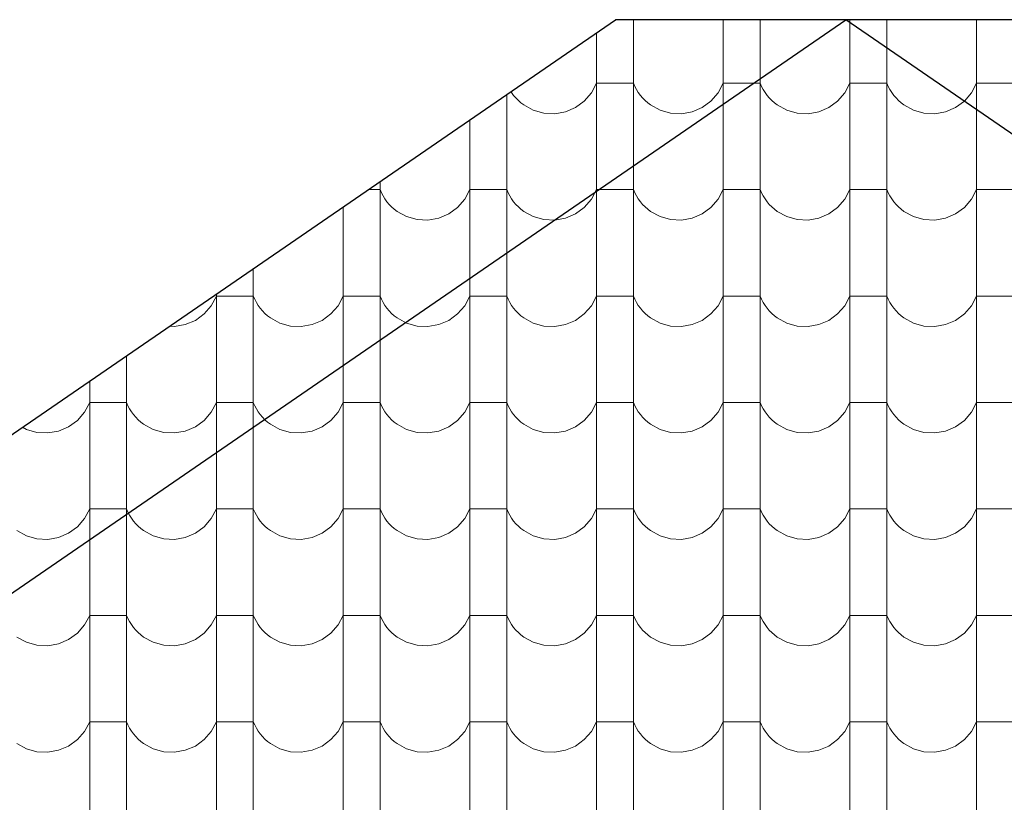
# Model space of a CAD drawing. Header units: millimetres. Extents: x -61343 to 9939, y -6894 to 7453.
# Tile 202 of 255: x 1245 to 1501, y -3385 to -3181. Entities that reach past the tile are written whole.
import ezdxf

# ---------------------------------------------------------------- set-up
doc = ezdxf.new("R2010")
doc.units = ezdxf.units.MM
doc.header["$MEASUREMENT"] = 0
doc.layers.add('810-G Ogólne', color=7, linetype='Continuous')
doc.layers.add('990-D Import IFC', color=7, linetype='Continuous')

# ---------------------------------------------------------------- blocks, each defined once
blk = doc.blocks.new('*X1822', base_point=(515069.4, 47309.9))
at = {"layer": '990-D Import IFC', "color": 251, "linetype": 'Continuous', "lineweight": 13, "true_color": 0x6a6a6a}
for p, q in [((524027.5, -15788.8), (524027.5, -15846.1)), ((524261.4, -15788.8), (524261.4, -15846.1)), ((524357.5, -15788.8), (524357.5, -15846.1)), ((524591.4, -15788.8), (524591.4, -15846.1)), ((524687.5, -15788.8), (524687.5, -15846.1)), ((524921.4, -15788.8), (524921.4, -15846.1)), ((523931.4, -15822.5), (523931.4, -15846.1)), ((523931.4, -15846.1), (523931.4, -16123.1)), ((524027.5, -15846.1), (524027.5, -16123.1)), ((524261.4, -15846.1), (524261.4, -16123.1)), ((524357.5, -15846.1), (524357.5, -16123.1)), ((524591.4, -15846.1), (524591.4, -16123.1)), ((524687.5, -15846.1), (524687.5, -16123.1)), ((524921.4, -15846.1), (524921.4, -16123.1)), ((523708.5, -15975.7), (523710.2, -15978.3)), ((523918.1, -15979.2), (523931.4, -15954.2)), ((523979.4, -15954.2), (523931.4, -15954.2)), ((524027.5, -15954.2), (523979.4, -15954.2)), ((524027.5, -15954.2), (524031.1, -15962.5)), ((524031.1, -15962.5), (524035.4, -15970.6)), ((524035.4, -15970.6), (524040.2, -15978.3)), ((524248.1, -15979.2), (524261.4, -15954.2)), ((524309.4, -15954.2), (524261.4, -15954.2)), ((524357.5, -15954.2), (524309.4, -15954.2)), ((524357.5, -15954.2), (524361.1, -15962.5)), ((524361.1, -15962.5), (524365.4, -15970.6)), ((524365.4, -15970.6), (524370.2, -15978.3)), ((524578.1, -15979.2), (524591.4, -15954.2)), ((524639.4, -15954.2), (524591.4, -15954.2)), ((524687.5, -15954.2), (524639.4, -15954.2)), ((524687.5, -15954.2), (524691.1, -15962.5)), ((524691.1, -15962.5), (524695.4, -15970.6)), ((524695.4, -15970.6), (524700.2, -15978.3)), ((524908.1, -15979.2), (524921.4, -15954.2)), ((524969.4, -15954.2), (524921.4, -15954.2)), ((525017.5, -15954.2), (524969.4, -15954.2)), ((523697.5, -15983.2), (523697.5, -16123.1)), ((523710.2, -15978.3), (523715.5, -15985.7)), ((523715.5, -15985.7), (523721.4, -15992.6)), ((523721.4, -15992.6), (523727.8, -15999.1)), ((523727.8, -15999.1), (523734.6, -16005.2)), ((523876.5, -16017.4), (523899.4, -16000.7)), ((523899.4, -16000.7), (523918.1, -15979.2)), ((524040.2, -15978.3), (524045.5, -15985.7)), ((524045.5, -15985.7), (524051.4, -15992.6)), ((524051.4, -15992.6), (524057.8, -15999.1)), ((524057.8, -15999.1), (524064.6, -16005.2)), ((524206.5, -16017.4), (524229.4, -16000.7)), ((524229.4, -16000.7), (524248.1, -15979.2)), ((524370.2, -15978.3), (524375.5, -15985.7)), ((524375.5, -15985.7), (524381.4, -15992.6)), ((524381.4, -15992.6), (524387.8, -15999.1)), ((524387.8, -15999.1), (524394.6, -16005.2)), ((524536.5, -16017.4), (524559.4, -16000.7)), ((524559.4, -16000.7), (524578.1, -15979.2)), ((524700.2, -15978.3), (524705.5, -15985.7)), ((524705.5, -15985.7), (524711.4, -15992.6)), ((524711.4, -15992.6), (524717.8, -15999.1)), ((524717.8, -15999.1), (524724.6, -16005.2)), ((524866.5, -16017.4), (524889.4, -16000.7)), ((524889.4, -16000.7), (524908.1, -15979.2)), ((523734.6, -16005.2), (523741.9, -16010.7)), ((523741.9, -16010.7), (523766.7, -16024.4)), ((523766.7, -16024.4), (523794.1, -16032.1)), ((523850.4, -16028.5), (523876.5, -16017.4)), ((524064.6, -16005.2), (524071.9, -16010.7)), ((524071.9, -16010.7), (524096.7, -16024.4)), ((524096.7, -16024.4), (524124.1, -16032.1)), ((524180.4, -16028.5), (524206.5, -16017.4)), ((524394.6, -16005.2), (524401.9, -16010.7)), ((524401.9, -16010.7), (524426.7, -16024.4)), ((524426.7, -16024.4), (524454.1, -16032.1)), ((524510.4, -16028.5), (524536.5, -16017.4)), ((524724.6, -16005.2), (524731.9, -16010.7)), ((524731.9, -16010.7), (524756.7, -16024.4)), ((524756.7, -16024.4), (524784.1, -16032.1)), ((524840.4, -16028.5), (524866.5, -16017.4)), ((523601.4, -16049.2), (523601.4, -16123.1)), ((523794.1, -16032.1), (523822.4, -16033.5)), ((523822.4, -16033.5), (523850.4, -16028.5)), ((524124.1, -16032.1), (524152.4, -16033.5)), ((524152.4, -16033.5), (524180.4, -16028.5)), ((524454.1, -16032.1), (524482.4, -16033.5)), ((524482.4, -16033.5), (524510.4, -16028.5)), ((524784.1, -16032.1), (524812.4, -16033.5)), ((524812.4, -16033.5), (524840.4, -16028.5)), ((523601.4, -16123.1), (523601.4, -16400.1)), ((523697.5, -16123.1), (523697.5, -16400.1)), ((523931.4, -16123.1), (523931.4, -16400.1)), ((524027.5, -16123.1), (524027.5, -16400.1)), ((524261.4, -16123.1), (524261.4, -16400.1)), ((524357.5, -16123.1), (524357.5, -16400.1)), ((524591.4, -16123.1), (524591.4, -16400.1)), ((524687.5, -16123.1), (524687.5, -16400.1)), ((524921.4, -16123.1), (524921.4, -16400.1)), ((523367.5, -16231.2), (523336.6, -16231.2)), ((523367.5, -16209.9), (523367.5, -16400.1)), ((523367.5, -16231.2), (523371.1, -16239.5)), ((523588.1, -16256.2), (523601.4, -16231.2)), ((523649.4, -16231.2), (523601.4, -16231.2)), ((523697.5, -16231.2), (523649.4, -16231.2)), ((523697.5, -16231.2), (523701.1, -16239.5)), ((523918.1, -16256.2), (523931.4, -16231.2)), ((523979.4, -16231.2), (523931.4, -16231.2)), ((524027.5, -16231.2), (523979.4, -16231.2)), ((524027.5, -16231.2), (524031.1, -16239.5)), ((524248.1, -16256.2), (524261.4, -16231.2)), ((524309.4, -16231.2), (524261.4, -16231.2)), ((524357.5, -16231.2), (524309.4, -16231.2)), ((524357.5, -16231.2), (524361.1, -16239.5)), ((524578.1, -16256.2), (524591.4, -16231.2)), ((524639.4, -16231.2), (524591.4, -16231.2)), ((524687.5, -16231.2), (524639.4, -16231.2)), ((524687.5, -16231.2), (524691.1, -16239.5)), ((524908.1, -16256.2), (524921.4, -16231.2)), ((524969.4, -16231.2), (524921.4, -16231.2)), ((525017.5, -16231.2), (524969.4, -16231.2)), ((523371.1, -16239.5), (523375.4, -16247.6)), ((523375.4, -16247.6), (523380.2, -16255.3)), ((523380.2, -16255.3), (523385.5, -16262.7)), ((523569.4, -16277.7), (523588.1, -16256.2)), ((523701.1, -16239.5), (523705.4, -16247.6)), ((523705.4, -16247.6), (523710.2, -16255.3)), ((523710.2, -16255.3), (523715.5, -16262.7)), ((523899.4, -16277.7), (523918.1, -16256.2)), ((524031.1, -16239.5), (524035.4, -16247.6)), ((524035.4, -16247.6), (524040.2, -16255.3)), ((524040.2, -16255.3), (524045.5, -16262.7)), ((524229.4, -16277.7), (524248.1, -16256.2)), ((524361.1, -16239.5), (524365.4, -16247.6)), ((524365.4, -16247.6), (524370.2, -16255.3)), ((524370.2, -16255.3), (524375.5, -16262.7)), ((524559.4, -16277.7), (524578.1, -16256.2)), ((524691.1, -16239.5), (524695.4, -16247.6)), ((524695.4, -16247.6), (524700.2, -16255.3)), ((524700.2, -16255.3), (524705.5, -16262.7)), ((524889.4, -16277.7), (524908.1, -16256.2)), ((523271.4, -16275.9), (523271.4, -16400.1)), ((523385.5, -16262.7), (523391.4, -16269.6)), ((523391.4, -16269.6), (523397.8, -16276.1)), ((523397.8, -16276.1), (523404.6, -16282.2)), ((523404.6, -16282.2), (523411.9, -16287.7)), ((523546.5, -16294.4), (523569.4, -16277.7)), ((523715.5, -16262.7), (523721.4, -16269.6)), ((523721.4, -16269.6), (523727.8, -16276.1)), ((523727.8, -16276.1), (523734.6, -16282.2)), ((523734.6, -16282.2), (523741.9, -16287.7)), ((523876.5, -16294.4), (523899.4, -16277.7)), ((524045.5, -16262.7), (524051.4, -16269.6)), ((524051.4, -16269.6), (524057.8, -16276.1)), ((524057.8, -16276.1), (524064.6, -16282.2)), ((524064.6, -16282.2), (524071.9, -16287.7)), ((524206.5, -16294.4), (524229.4, -16277.7)), ((524375.5, -16262.7), (524381.4, -16269.6)), ((524381.4, -16269.6), (524387.8, -16276.1)), ((524387.8, -16276.1), (524394.6, -16282.2)), ((524394.6, -16282.2), (524401.9, -16287.7)), ((524536.5, -16294.4), (524559.4, -16277.7)), ((524705.5, -16262.7), (524711.4, -16269.6)), ((524711.4, -16269.6), (524717.8, -16276.1)), ((524717.8, -16276.1), (524724.6, -16282.2)), ((524724.6, -16282.2), (524731.9, -16287.7)), ((524866.5, -16294.4), (524889.4, -16277.7)), ((523411.9, -16287.7), (523436.7, -16301.4)), ((523436.7, -16301.4), (523464.1, -16309.1)), ((523464.1, -16309.1), (523492.4, -16310.5)), ((523492.4, -16310.5), (523520.4, -16305.5)), ((523520.4, -16305.5), (523546.5, -16294.4)), ((523741.9, -16287.7), (523766.7, -16301.4)), ((523766.7, -16301.4), (523794.1, -16309.1)), ((523794.1, -16309.1), (523822.4, -16310.5)), ((523822.4, -16310.5), (523850.4, -16305.5)), ((523850.4, -16305.5), (523876.5, -16294.4)), ((524071.9, -16287.7), (524096.7, -16301.4)), ((524096.7, -16301.4), (524124.1, -16309.1)), ((524124.1, -16309.1), (524152.4, -16310.5)), ((524152.4, -16310.5), (524180.4, -16305.5)), ((524180.4, -16305.5), (524206.5, -16294.4)), ((524401.9, -16287.7), (524426.7, -16301.4)), ((524426.7, -16301.4), (524454.1, -16309.1)), ((524454.1, -16309.1), (524482.4, -16310.5)), ((524482.4, -16310.5), (524510.4, -16305.5)), ((524510.4, -16305.5), (524536.5, -16294.4)), ((524731.9, -16287.7), (524756.7, -16301.4)), ((524756.7, -16301.4), (524784.1, -16309.1)), ((524784.1, -16309.1), (524812.4, -16310.5)), ((524812.4, -16310.5), (524840.4, -16305.5)), ((524840.4, -16305.5), (524866.5, -16294.4)), ((523271.4, -16400.1), (523271.4, -16677.1)), ((523367.5, -16400.1), (523367.5, -16677.1)), ((523601.4, -16400.1), (523601.4, -16677.1)), ((523697.5, -16400.1), (523697.5, -16677.1)), ((523931.4, -16400.1), (523931.4, -16677.1)), ((524027.5, -16400.1), (524027.5, -16677.1)), ((524261.4, -16400.1), (524261.4, -16677.1)), ((524357.5, -16400.1), (524357.5, -16677.1)), ((524591.4, -16400.1), (524591.4, -16677.1)), ((524687.5, -16400.1), (524687.5, -16677.1)), ((524921.4, -16400.1), (524921.4, -16677.1)), ((523037.5, -16436.6), (523037.5, -16677.1)), ((522928.1, -16533.2), (522941.4, -16508.2)), ((522941.4, -16502.6), (522941.4, -16677.1)), ((522989.4, -16508.2), (522941.4, -16508.2)), ((523037.5, -16508.2), (522989.4, -16508.2)), ((523037.5, -16508.2), (523041.1, -16516.5)), ((523258.1, -16533.2), (523271.4, -16508.2)), ((523319.4, -16508.2), (523271.4, -16508.2)), ((523367.5, -16508.2), (523319.4, -16508.2)), ((523367.5, -16508.2), (523371.1, -16516.5)), ((523588.1, -16533.2), (523601.4, -16508.2)), ((523649.4, -16508.2), (523601.4, -16508.2)), ((523697.5, -16508.2), (523649.4, -16508.2)), ((523697.5, -16508.2), (523701.1, -16516.5)), ((523918.1, -16533.2), (523931.4, -16508.2)), ((523979.4, -16508.2), (523931.4, -16508.2)), ((524027.5, -16508.2), (523979.4, -16508.2)), ((524027.5, -16508.2), (524031.1, -16516.5)), ((524248.1, -16533.2), (524261.4, -16508.2)), ((524309.4, -16508.2), (524261.4, -16508.2)), ((524357.5, -16508.2), (524309.4, -16508.2)), ((524357.5, -16508.2), (524361.1, -16516.5)), ((524578.1, -16533.2), (524591.4, -16508.2)), ((524639.4, -16508.2), (524591.4, -16508.2)), ((524687.5, -16508.2), (524639.4, -16508.2)), ((524687.5, -16508.2), (524691.1, -16516.5)), ((524908.1, -16533.2), (524921.4, -16508.2)), ((524969.4, -16508.2), (524921.4, -16508.2)), ((525017.5, -16508.2), (524969.4, -16508.2)), ((522909.4, -16554.7), (522928.1, -16533.2)), ((523041.1, -16516.5), (523045.4, -16524.6)), ((523045.4, -16524.6), (523050.2, -16532.3)), ((523050.2, -16532.3), (523055.5, -16539.7)), ((523055.5, -16539.7), (523061.4, -16546.6)), ((523239.4, -16554.7), (523258.1, -16533.2)), ((523371.1, -16516.5), (523375.4, -16524.6)), ((523375.4, -16524.6), (523380.2, -16532.3)), ((523380.2, -16532.3), (523385.5, -16539.7)), ((523385.5, -16539.7), (523391.4, -16546.6)), ((523569.4, -16554.7), (523588.1, -16533.2)), ((523701.1, -16516.5), (523705.4, -16524.6)), ((523705.4, -16524.6), (523710.2, -16532.3)), ((523710.2, -16532.3), (523715.5, -16539.7)), ((523715.5, -16539.7), (523721.4, -16546.6)), ((523899.4, -16554.7), (523918.1, -16533.2)), ((524031.1, -16516.5), (524035.4, -16524.6)), ((524035.4, -16524.6), (524040.2, -16532.3)), ((524040.2, -16532.3), (524045.5, -16539.7)), ((524045.5, -16539.7), (524051.4, -16546.6)), ((524229.4, -16554.7), (524248.1, -16533.2)), ((524361.1, -16516.5), (524365.4, -16524.6)), ((524365.4, -16524.6), (524370.2, -16532.3)), ((524370.2, -16532.3), (524375.5, -16539.7)), ((524375.5, -16539.7), (524381.4, -16546.6)), ((524559.4, -16554.7), (524578.1, -16533.2)), ((524691.1, -16516.5), (524695.4, -16524.6)), ((524695.4, -16524.6), (524700.2, -16532.3)), ((524700.2, -16532.3), (524705.5, -16539.7)), ((524705.5, -16539.7), (524711.4, -16546.6)), ((524889.4, -16554.7), (524908.1, -16533.2)), ((522886.5, -16571.4), (522909.4, -16554.7)), ((523061.4, -16546.6), (523067.8, -16553.1)), ((523067.8, -16553.1), (523074.6, -16559.2)), ((523074.6, -16559.2), (523081.9, -16564.7)), ((523081.9, -16564.7), (523106.7, -16578.4)), ((523216.5, -16571.4), (523239.4, -16554.7)), ((523391.4, -16546.6), (523397.8, -16553.1)), ((523397.8, -16553.1), (523404.6, -16559.2)), ((523404.6, -16559.2), (523411.9, -16564.7)), ((523411.9, -16564.7), (523436.7, -16578.4)), ((523546.5, -16571.4), (523569.4, -16554.7)), ((523721.4, -16546.6), (523727.8, -16553.1)), ((523727.8, -16553.1), (523734.6, -16559.2)), ((523734.6, -16559.2), (523741.9, -16564.7)), ((523741.9, -16564.7), (523766.7, -16578.4)), ((523876.5, -16571.4), (523899.4, -16554.7)), ((524051.4, -16546.6), (524057.8, -16553.1)), ((524057.8, -16553.1), (524064.6, -16559.2)), ((524064.6, -16559.2), (524071.9, -16564.7)), ((524071.9, -16564.7), (524096.7, -16578.4)), ((524206.5, -16571.4), (524229.4, -16554.7)), ((524381.4, -16546.6), (524387.8, -16553.1)), ((524387.8, -16553.1), (524394.6, -16559.2)), ((524394.6, -16559.2), (524401.9, -16564.7)), ((524401.9, -16564.7), (524426.7, -16578.4)), ((524536.5, -16571.4), (524559.4, -16554.7)), ((524711.4, -16546.6), (524717.8, -16553.1)), ((524717.8, -16553.1), (524724.6, -16559.2)), ((524724.6, -16559.2), (524731.9, -16564.7)), ((524731.9, -16564.7), (524756.7, -16578.4)), ((524866.5, -16571.4), (524889.4, -16554.7)), ((522818.9, -16586.8), (522832.4, -16587.5)), ((522832.4, -16587.5), (522860.4, -16582.5)), ((522860.4, -16582.5), (522886.5, -16571.4)), ((523106.7, -16578.4), (523134.1, -16586.1)), ((523134.1, -16586.1), (523162.4, -16587.5)), ((523162.4, -16587.5), (523190.4, -16582.5)), ((523190.4, -16582.5), (523216.5, -16571.4)), ((523436.7, -16578.4), (523464.1, -16586.1)), ((523464.1, -16586.1), (523492.4, -16587.5)), ((523492.4, -16587.5), (523520.4, -16582.5)), ((523520.4, -16582.5), (523546.5, -16571.4)), ((523766.7, -16578.4), (523794.1, -16586.1)), ((523794.1, -16586.1), (523822.4, -16587.5)), ((523822.4, -16587.5), (523850.4, -16582.5)), ((523850.4, -16582.5), (523876.5, -16571.4)), ((524096.7, -16578.4), (524124.1, -16586.1)), ((524124.1, -16586.1), (524152.4, -16587.5)), ((524152.4, -16587.5), (524180.4, -16582.5)), ((524180.4, -16582.5), (524206.5, -16571.4)), ((524426.7, -16578.4), (524454.1, -16586.1)), ((524454.1, -16586.1), (524482.4, -16587.5)), ((524482.4, -16587.5), (524510.4, -16582.5)), ((524510.4, -16582.5), (524536.5, -16571.4)), ((524756.7, -16578.4), (524784.1, -16586.1)), ((524784.1, -16586.1), (524812.4, -16587.5)), ((524812.4, -16587.5), (524840.4, -16582.5)), ((524840.4, -16582.5), (524866.5, -16571.4)), ((522707.5, -16663.3), (522707.5, -16677.1)), ((522707.5, -16677.1), (522707.5, -16954.1)), ((522941.4, -16677.1), (522941.4, -16954.1)), ((523037.5, -16677.1), (523037.5, -16954.1)), ((523271.4, -16677.1), (523271.4, -16954.1)), ((523367.5, -16677.1), (523367.5, -16954.1)), ((523601.4, -16677.1), (523601.4, -16954.1)), ((523697.5, -16677.1), (523697.5, -16954.1)), ((523931.4, -16677.1), (523931.4, -16954.1)), ((524027.5, -16677.1), (524027.5, -16954.1)), ((524261.4, -16677.1), (524261.4, -16954.1)), ((524357.5, -16677.1), (524357.5, -16954.1)), ((524591.4, -16677.1), (524591.4, -16954.1)), ((524687.5, -16677.1), (524687.5, -16954.1)), ((524921.4, -16677.1), (524921.4, -16954.1)), ((522611.4, -16729.3), (522611.4, -16954.1)), ((522598.1, -16810.2), (522611.4, -16785.2)), ((522659.4, -16785.2), (522611.4, -16785.2)), ((522707.5, -16785.2), (522659.4, -16785.2)), ((522707.5, -16785.2), (522711.1, -16793.5)), ((522711.1, -16793.5), (522715.4, -16801.6)), ((522928.1, -16810.2), (522941.4, -16785.2)), ((522989.4, -16785.2), (522941.4, -16785.2)), ((523037.5, -16785.2), (522989.4, -16785.2)), ((523037.5, -16785.2), (523041.1, -16793.5)), ((523041.1, -16793.5), (523045.4, -16801.6)), ((523258.1, -16810.2), (523271.4, -16785.2)), ((523319.4, -16785.2), (523271.4, -16785.2)), ((523367.5, -16785.2), (523319.4, -16785.2)), ((523367.5, -16785.2), (523371.1, -16793.5)), ((523371.1, -16793.5), (523375.4, -16801.6)), ((523588.1, -16810.2), (523601.4, -16785.2)), ((523649.4, -16785.2), (523601.4, -16785.2)), ((523697.5, -16785.2), (523649.4, -16785.2)), ((523697.5, -16785.2), (523701.1, -16793.5)), ((523701.1, -16793.5), (523705.4, -16801.6)), ((523918.1, -16810.2), (523931.4, -16785.2)), ((523979.4, -16785.2), (523931.4, -16785.2)), ((524027.5, -16785.2), (523979.4, -16785.2)), ((524027.5, -16785.2), (524031.1, -16793.5)), ((524031.1, -16793.5), (524035.4, -16801.6)), ((524248.1, -16810.2), (524261.4, -16785.2)), ((524309.4, -16785.2), (524261.4, -16785.2)), ((524357.5, -16785.2), (524309.4, -16785.2)), ((524357.5, -16785.2), (524361.1, -16793.5)), ((524361.1, -16793.5), (524365.4, -16801.6)), ((524578.1, -16810.2), (524591.4, -16785.2)), ((524639.4, -16785.2), (524591.4, -16785.2)), ((524687.5, -16785.2), (524639.4, -16785.2)), ((524687.5, -16785.2), (524691.1, -16793.5)), ((524691.1, -16793.5), (524695.4, -16801.6)), ((524908.1, -16810.2), (524921.4, -16785.2)), ((524969.4, -16785.2), (524921.4, -16785.2)), ((525017.5, -16785.2), (524969.4, -16785.2)), ((522579.4, -16831.7), (522598.1, -16810.2)), ((522715.4, -16801.6), (522720.2, -16809.3)), ((522720.2, -16809.3), (522725.5, -16816.7)), ((522725.5, -16816.7), (522731.4, -16823.6)), ((522909.4, -16831.7), (522928.1, -16810.2)), ((523045.4, -16801.6), (523050.2, -16809.3)), ((523050.2, -16809.3), (523055.5, -16816.7)), ((523055.5, -16816.7), (523061.4, -16823.6)), ((523239.4, -16831.7), (523258.1, -16810.2)), ((523375.4, -16801.6), (523380.2, -16809.3)), ((523380.2, -16809.3), (523385.5, -16816.7)), ((523385.5, -16816.7), (523391.4, -16823.6)), ((523569.4, -16831.7), (523588.1, -16810.2)), ((523705.4, -16801.6), (523710.2, -16809.3)), ((523710.2, -16809.3), (523715.5, -16816.7)), ((523715.5, -16816.7), (523721.4, -16823.6)), ((523899.4, -16831.7), (523918.1, -16810.2)), ((524035.4, -16801.6), (524040.2, -16809.3)), ((524040.2, -16809.3), (524045.5, -16816.7)), ((524045.5, -16816.7), (524051.4, -16823.6)), ((524229.4, -16831.7), (524248.1, -16810.2)), ((524365.4, -16801.6), (524370.2, -16809.3)), ((524370.2, -16809.3), (524375.5, -16816.7)), ((524375.5, -16816.7), (524381.4, -16823.6)), ((524559.4, -16831.7), (524578.1, -16810.2)), ((524695.4, -16801.6), (524700.2, -16809.3)), ((524700.2, -16809.3), (524705.5, -16816.7)), ((524705.5, -16816.7), (524711.4, -16823.6)), ((524889.4, -16831.7), (524908.1, -16810.2)), ((522556.5, -16848.4), (522579.4, -16831.7)), ((522731.4, -16823.6), (522737.8, -16830.1)), ((522737.8, -16830.1), (522744.6, -16836.2)), ((522744.6, -16836.2), (522751.9, -16841.7)), ((522751.9, -16841.7), (522776.7, -16855.4)), ((522886.5, -16848.4), (522909.4, -16831.7)), ((523061.4, -16823.6), (523067.8, -16830.1)), ((523067.8, -16830.1), (523074.6, -16836.2)), ((523074.6, -16836.2), (523081.9, -16841.7)), ((523081.9, -16841.7), (523106.7, -16855.4)), ((523216.5, -16848.4), (523239.4, -16831.7)), ((523391.4, -16823.6), (523397.8, -16830.1)), ((523397.8, -16830.1), (523404.6, -16836.2)), ((523404.6, -16836.2), (523411.9, -16841.7)), ((523411.9, -16841.7), (523436.7, -16855.4)), ((523546.5, -16848.4), (523569.4, -16831.7)), ((523721.4, -16823.6), (523727.8, -16830.1)), ((523727.8, -16830.1), (523734.6, -16836.2)), ((523734.6, -16836.2), (523741.9, -16841.7)), ((523741.9, -16841.7), (523766.7, -16855.4)), ((523876.5, -16848.4), (523899.4, -16831.7)), ((524051.4, -16823.6), (524057.8, -16830.1)), ((524057.8, -16830.1), (524064.6, -16836.2)), ((524064.6, -16836.2), (524071.9, -16841.7)), ((524071.9, -16841.7), (524096.7, -16855.4)), ((524206.5, -16848.4), (524229.4, -16831.7)), ((524381.4, -16823.6), (524387.8, -16830.1)), ((524387.8, -16830.1), (524394.6, -16836.2)), ((524394.6, -16836.2), (524401.9, -16841.7)), ((524401.9, -16841.7), (524426.7, -16855.4)), ((524536.5, -16848.4), (524559.4, -16831.7)), ((524711.4, -16823.6), (524717.8, -16830.1)), ((524717.8, -16830.1), (524724.6, -16836.2)), ((524724.6, -16836.2), (524731.9, -16841.7)), ((524731.9, -16841.7), (524756.7, -16855.4)), ((524866.5, -16848.4), (524889.4, -16831.7)), ((522436.3, -16849.6), (522446.7, -16855.4)), ((522446.7, -16855.4), (522474.1, -16863.1)), ((522474.1, -16863.1), (522502.4, -16864.5)), ((522502.4, -16864.5), (522530.4, -16859.5)), ((522530.4, -16859.5), (522556.5, -16848.4)), ((522776.7, -16855.4), (522804.1, -16863.1)), ((522804.1, -16863.1), (522832.4, -16864.5)), ((522832.4, -16864.5), (522860.4, -16859.5)), ((522860.4, -16859.5), (522886.5, -16848.4)), ((523106.7, -16855.4), (523134.1, -16863.1)), ((523134.1, -16863.1), (523162.4, -16864.5)), ((523162.4, -16864.5), (523190.4, -16859.5)), ((523190.4, -16859.5), (523216.5, -16848.4)), ((523436.7, -16855.4), (523464.1, -16863.1)), ((523464.1, -16863.1), (523492.4, -16864.5)), ((523492.4, -16864.5), (523520.4, -16859.5)), ((523520.4, -16859.5), (523546.5, -16848.4)), ((523766.7, -16855.4), (523794.1, -16863.1)), ((523794.1, -16863.1), (523822.4, -16864.5)), ((523822.4, -16864.5), (523850.4, -16859.5)), ((523850.4, -16859.5), (523876.5, -16848.4)), ((524096.7, -16855.4), (524124.1, -16863.1)), ((524124.1, -16863.1), (524152.4, -16864.5)), ((524152.4, -16864.5), (524180.4, -16859.5)), ((524180.4, -16859.5), (524206.5, -16848.4)), ((524426.7, -16855.4), (524454.1, -16863.1)), ((524454.1, -16863.1), (524482.4, -16864.5)), ((524482.4, -16864.5), (524510.4, -16859.5)), ((524510.4, -16859.5), (524536.5, -16848.4)), ((524756.7, -16855.4), (524784.1, -16863.1)), ((524784.1, -16863.1), (524812.4, -16864.5)), ((524812.4, -16864.5), (524840.4, -16859.5)), ((524840.4, -16859.5), (524866.5, -16848.4)), ((522611.4, -16954.1), (522611.4, -17231.1)), ((522707.5, -16954.1), (522707.5, -17231.1)), ((522941.4, -16954.1), (522941.4, -17231.1)), ((523037.5, -16954.1), (523037.5, -17231.1)), ((523271.4, -16954.1), (523271.4, -17231.1)), ((523367.5, -16954.1), (523367.5, -17231.1)), ((523601.4, -16954.1), (523601.4, -17231.1)), ((523697.5, -16954.1), (523697.5, -17231.1)), ((523931.4, -16954.1), (523931.4, -17231.1)), ((524027.5, -16954.1), (524027.5, -17231.1)), ((524261.4, -16954.1), (524261.4, -17231.1)), ((524357.5, -16954.1), (524357.5, -17231.1)), ((524591.4, -16954.1), (524591.4, -17231.1)), ((524687.5, -16954.1), (524687.5, -17231.1)), ((524921.4, -16954.1), (524921.4, -17231.1)), ((522598.1, -17087.2), (522611.4, -17062.2)), ((522659.4, -17062.2), (522611.4, -17062.2)), ((522707.5, -17062.2), (522659.4, -17062.2)), ((522707.5, -17062.2), (522711.1, -17070.5)), ((522711.1, -17070.5), (522715.4, -17078.6)), ((522715.4, -17078.6), (522720.2, -17086.3)), ((522928.1, -17087.2), (522941.4, -17062.2)), ((522989.4, -17062.2), (522941.4, -17062.2)), ((523037.5, -17062.2), (522989.4, -17062.2)), ((523037.5, -17062.2), (523041.1, -17070.5)), ((523041.1, -17070.5), (523045.4, -17078.6)), ((523045.4, -17078.6), (523050.2, -17086.3)), ((523258.1, -17087.2), (523271.4, -17062.2)), ((523319.4, -17062.2), (523271.4, -17062.2)), ((523367.5, -17062.2), (523319.4, -17062.2)), ((523367.5, -17062.2), (523371.1, -17070.5)), ((523371.1, -17070.5), (523375.4, -17078.6)), ((523375.4, -17078.6), (523380.2, -17086.3)), ((523588.1, -17087.2), (523601.4, -17062.2)), ((523649.4, -17062.2), (523601.4, -17062.2)), ((523697.5, -17062.2), (523649.4, -17062.2)), ((523697.5, -17062.2), (523701.1, -17070.5)), ((523701.1, -17070.5), (523705.4, -17078.6)), ((523705.4, -17078.6), (523710.2, -17086.3)), ((523918.1, -17087.2), (523931.4, -17062.2)), ((523979.4, -17062.2), (523931.4, -17062.2)), ((524027.5, -17062.2), (523979.4, -17062.2)), ((524027.5, -17062.2), (524031.1, -17070.5)), ((524031.1, -17070.5), (524035.4, -17078.6)), ((524035.4, -17078.6), (524040.2, -17086.3)), ((524248.1, -17087.2), (524261.4, -17062.2)), ((524309.4, -17062.2), (524261.4, -17062.2)), ((524357.5, -17062.2), (524309.4, -17062.2)), ((524357.5, -17062.2), (524361.1, -17070.5)), ((524361.1, -17070.5), (524365.4, -17078.6)), ((524365.4, -17078.6), (524370.2, -17086.3)), ((524578.1, -17087.2), (524591.4, -17062.2)), ((524639.4, -17062.2), (524591.4, -17062.2)), ((524687.5, -17062.2), (524639.4, -17062.2)), ((524687.5, -17062.2), (524691.1, -17070.5)), ((524691.1, -17070.5), (524695.4, -17078.6)), ((524695.4, -17078.6), (524700.2, -17086.3)), ((524908.1, -17087.2), (524921.4, -17062.2)), ((524969.4, -17062.2), (524921.4, -17062.2)), ((525017.5, -17062.2), (524969.4, -17062.2)), ((522579.4, -17108.7), (522598.1, -17087.2)), ((522720.2, -17086.3), (522725.5, -17093.7)), ((522725.5, -17093.7), (522731.4, -17100.6)), ((522731.4, -17100.6), (522737.8, -17107.1)), ((522909.4, -17108.7), (522928.1, -17087.2)), ((523050.2, -17086.3), (523055.5, -17093.7)), ((523055.5, -17093.7), (523061.4, -17100.6)), ((523061.4, -17100.6), (523067.8, -17107.1)), ((523239.4, -17108.7), (523258.1, -17087.2)), ((523380.2, -17086.3), (523385.5, -17093.7)), ((523385.5, -17093.7), (523391.4, -17100.6)), ((523391.4, -17100.6), (523397.8, -17107.1)), ((523569.4, -17108.7), (523588.1, -17087.2)), ((523710.2, -17086.3), (523715.5, -17093.7)), ((523715.5, -17093.7), (523721.4, -17100.6)), ((523721.4, -17100.6), (523727.8, -17107.1)), ((523899.4, -17108.7), (523918.1, -17087.2)), ((524040.2, -17086.3), (524045.5, -17093.7)), ((524045.5, -17093.7), (524051.4, -17100.6)), ((524051.4, -17100.6), (524057.8, -17107.1)), ((524229.4, -17108.7), (524248.1, -17087.2)), ((524370.2, -17086.3), (524375.5, -17093.7)), ((524375.5, -17093.7), (524381.4, -17100.6)), ((524381.4, -17100.6), (524387.8, -17107.1)), ((524559.4, -17108.7), (524578.1, -17087.2)), ((524700.2, -17086.3), (524705.5, -17093.7)), ((524705.5, -17093.7), (524711.4, -17100.6)), ((524711.4, -17100.6), (524717.8, -17107.1)), ((524889.4, -17108.7), (524908.1, -17087.2)), ((522421.9, -17118.7), (522446.7, -17132.4)), ((522530.4, -17136.5), (522556.5, -17125.4)), ((522556.5, -17125.4), (522579.4, -17108.7)), ((522737.8, -17107.1), (522744.6, -17113.2)), ((522744.6, -17113.2), (522751.9, -17118.7)), ((522751.9, -17118.7), (522776.7, -17132.4)), ((522860.4, -17136.5), (522886.5, -17125.4)), ((522886.5, -17125.4), (522909.4, -17108.7)), ((523067.8, -17107.1), (523074.6, -17113.2)), ((523074.6, -17113.2), (523081.9, -17118.7)), ((523081.9, -17118.7), (523106.7, -17132.4)), ((523190.4, -17136.5), (523216.5, -17125.4)), ((523216.5, -17125.4), (523239.4, -17108.7)), ((523397.8, -17107.1), (523404.6, -17113.2)), ((523404.6, -17113.2), (523411.9, -17118.7)), ((523411.9, -17118.7), (523436.7, -17132.4)), ((523520.4, -17136.5), (523546.5, -17125.4)), ((523546.5, -17125.4), (523569.4, -17108.7)), ((523727.8, -17107.1), (523734.6, -17113.2)), ((523734.6, -17113.2), (523741.9, -17118.7)), ((523741.9, -17118.7), (523766.7, -17132.4)), ((523850.4, -17136.5), (523876.5, -17125.4)), ((523876.5, -17125.4), (523899.4, -17108.7)), ((524057.8, -17107.1), (524064.6, -17113.2)), ((524064.6, -17113.2), (524071.9, -17118.7)), ((524071.9, -17118.7), (524096.7, -17132.4)), ((524180.4, -17136.5), (524206.5, -17125.4)), ((524206.5, -17125.4), (524229.4, -17108.7)), ((524387.8, -17107.1), (524394.6, -17113.2)), ((524394.6, -17113.2), (524401.9, -17118.7)), ((524401.9, -17118.7), (524426.7, -17132.4)), ((524510.4, -17136.5), (524536.5, -17125.4)), ((524536.5, -17125.4), (524559.4, -17108.7)), ((524717.8, -17107.1), (524724.6, -17113.2)), ((524724.6, -17113.2), (524731.9, -17118.7)), ((524731.9, -17118.7), (524756.7, -17132.4)), ((524840.4, -17136.5), (524866.5, -17125.4)), ((524866.5, -17125.4), (524889.4, -17108.7)), ((522446.7, -17132.4), (522474.1, -17140.1)), ((522474.1, -17140.1), (522502.4, -17141.5)), ((522502.4, -17141.5), (522530.4, -17136.5)), ((522776.7, -17132.4), (522804.1, -17140.1)), ((522804.1, -17140.1), (522832.4, -17141.5)), ((522832.4, -17141.5), (522860.4, -17136.5)), ((523106.7, -17132.4), (523134.1, -17140.1)), ((523134.1, -17140.1), (523162.4, -17141.5)), ((523162.4, -17141.5), (523190.4, -17136.5)), ((523436.7, -17132.4), (523464.1, -17140.1)), ((523464.1, -17140.1), (523492.4, -17141.5)), ((523492.4, -17141.5), (523520.4, -17136.5)), ((523766.7, -17132.4), (523794.1, -17140.1)), ((523794.1, -17140.1), (523822.4, -17141.5)), ((523822.4, -17141.5), (523850.4, -17136.5)), ((524096.7, -17132.4), (524124.1, -17140.1)), ((524124.1, -17140.1), (524152.4, -17141.5)), ((524152.4, -17141.5), (524180.4, -17136.5)), ((524426.7, -17132.4), (524454.1, -17140.1)), ((524454.1, -17140.1), (524482.4, -17141.5)), ((524482.4, -17141.5), (524510.4, -17136.5)), ((524756.7, -17132.4), (524784.1, -17140.1)), ((524784.1, -17140.1), (524812.4, -17141.5)), ((524812.4, -17141.5), (524840.4, -17136.5)), ((522611.4, -17231.1), (522611.4, -17508.1)), ((522707.5, -17231.1), (522707.5, -17508.1)), ((522941.4, -17231.1), (522941.4, -17508.1)), ((523037.5, -17231.1), (523037.5, -17508.1)), ((523271.4, -17231.1), (523271.4, -17508.1)), ((523367.5, -17231.1), (523367.5, -17508.1)), ((523601.4, -17231.1), (523601.4, -17508.1)), ((523697.5, -17231.1), (523697.5, -17508.1)), ((523931.4, -17231.1), (523931.4, -17508.1)), ((524027.5, -17231.1), (524027.5, -17508.1)), ((524261.4, -17231.1), (524261.4, -17508.1)), ((524357.5, -17231.1), (524357.5, -17508.1)), ((524591.4, -17231.1), (524591.4, -17508.1)), ((524687.5, -17231.1), (524687.5, -17508.1)), ((524921.4, -17231.1), (524921.4, -17508.1)), ((522598.1, -17364.2), (522611.4, -17339.2)), ((522659.4, -17339.2), (522611.4, -17339.2)), ((522707.5, -17339.2), (522659.4, -17339.2)), ((522707.5, -17339.2), (522711.1, -17347.5)), ((522711.1, -17347.5), (522715.4, -17355.6)), ((522715.4, -17355.6), (522720.2, -17363.3)), ((522928.1, -17364.2), (522941.4, -17339.2)), ((522989.4, -17339.2), (522941.4, -17339.2)), ((523037.5, -17339.2), (522989.4, -17339.2)), ((523037.5, -17339.2), (523041.1, -17347.5)), ((523041.1, -17347.5), (523045.4, -17355.6)), ((523045.4, -17355.6), (523050.2, -17363.3)), ((523258.1, -17364.2), (523271.4, -17339.2)), ((523319.4, -17339.2), (523271.4, -17339.2)), ((523367.5, -17339.2), (523319.4, -17339.2)), ((523367.5, -17339.2), (523371.1, -17347.5)), ((523371.1, -17347.5), (523375.4, -17355.6)), ((523375.4, -17355.6), (523380.2, -17363.3)), ((523588.1, -17364.2), (523601.4, -17339.2)), ((523649.4, -17339.2), (523601.4, -17339.2)), ((523697.5, -17339.2), (523649.4, -17339.2)), ((523697.5, -17339.2), (523701.1, -17347.5)), ((523701.1, -17347.5), (523705.4, -17355.6)), ((523705.4, -17355.6), (523710.2, -17363.3)), ((523918.1, -17364.2), (523931.4, -17339.2)), ((523979.4, -17339.2), (523931.4, -17339.2)), ((524027.5, -17339.2), (523979.4, -17339.2)), ((524027.5, -17339.2), (524031.1, -17347.5)), ((524031.1, -17347.5), (524035.4, -17355.6)), ((524035.4, -17355.6), (524040.2, -17363.3)), ((524248.1, -17364.2), (524261.4, -17339.2)), ((524309.4, -17339.2), (524261.4, -17339.2)), ((524357.5, -17339.2), (524309.4, -17339.2)), ((524357.5, -17339.2), (524361.1, -17347.5)), ((524361.1, -17347.5), (524365.4, -17355.6)), ((524365.4, -17355.6), (524370.2, -17363.3)), ((524578.1, -17364.2), (524591.4, -17339.2)), ((524639.4, -17339.2), (524591.4, -17339.2)), ((524687.5, -17339.2), (524639.4, -17339.2)), ((524687.5, -17339.2), (524691.1, -17347.5)), ((524691.1, -17347.5), (524695.4, -17355.6)), ((524695.4, -17355.6), (524700.2, -17363.3)), ((524908.1, -17364.2), (524921.4, -17339.2)), ((524969.4, -17339.2), (524921.4, -17339.2)), ((525017.5, -17339.2), (524969.4, -17339.2)), ((522556.5, -17402.4), (522579.4, -17385.7)), ((522579.4, -17385.7), (522598.1, -17364.2)), ((522720.2, -17363.3), (522725.5, -17370.7)), ((522725.5, -17370.7), (522731.4, -17377.6)), ((522731.4, -17377.6), (522737.8, -17384.1)), ((522737.8, -17384.1), (522744.6, -17390.2)), ((522886.5, -17402.4), (522909.4, -17385.7)), ((522909.4, -17385.7), (522928.1, -17364.2)), ((523050.2, -17363.3), (523055.5, -17370.7)), ((523055.5, -17370.7), (523061.4, -17377.6)), ((523061.4, -17377.6), (523067.8, -17384.1)), ((523067.8, -17384.1), (523074.6, -17390.2)), ((523216.5, -17402.4), (523239.4, -17385.7)), ((523239.4, -17385.7), (523258.1, -17364.2)), ((523380.2, -17363.3), (523385.5, -17370.7)), ((523385.5, -17370.7), (523391.4, -17377.6)), ((523391.4, -17377.6), (523397.8, -17384.1)), ((523397.8, -17384.1), (523404.6, -17390.2)), ((523546.5, -17402.4), (523569.4, -17385.7)), ((523569.4, -17385.7), (523588.1, -17364.2)), ((523710.2, -17363.3), (523715.5, -17370.7)), ((523715.5, -17370.7), (523721.4, -17377.6)), ((523721.4, -17377.6), (523727.8, -17384.1)), ((523727.8, -17384.1), (523734.6, -17390.2)), ((523876.5, -17402.4), (523899.4, -17385.7)), ((523899.4, -17385.7), (523918.1, -17364.2)), ((524040.2, -17363.3), (524045.5, -17370.7)), ((524045.5, -17370.7), (524051.4, -17377.6)), ((524051.4, -17377.6), (524057.8, -17384.1)), ((524057.8, -17384.1), (524064.6, -17390.2)), ((524206.5, -17402.4), (524229.4, -17385.7)), ((524229.4, -17385.7), (524248.1, -17364.2)), ((524370.2, -17363.3), (524375.5, -17370.7)), ((524375.5, -17370.7), (524381.4, -17377.6)), ((524381.4, -17377.6), (524387.8, -17384.1)), ((524387.8, -17384.1), (524394.6, -17390.2)), ((524536.5, -17402.4), (524559.4, -17385.7)), ((524559.4, -17385.7), (524578.1, -17364.2)), ((524700.2, -17363.3), (524705.5, -17370.7)), ((524705.5, -17370.7), (524711.4, -17377.6)), ((524711.4, -17377.6), (524717.8, -17384.1)), ((524717.8, -17384.1), (524724.6, -17390.2)), ((524866.5, -17402.4), (524889.4, -17385.7)), ((524889.4, -17385.7), (524908.1, -17364.2)), ((522421.9, -17395.7), (522446.7, -17409.4)), ((522446.7, -17409.4), (522474.1, -17417.1)), ((522530.4, -17413.5), (522556.5, -17402.4)), ((522744.6, -17390.2), (522751.9, -17395.7)), ((522751.9, -17395.7), (522776.7, -17409.4)), ((522776.7, -17409.4), (522804.1, -17417.1)), ((522860.4, -17413.5), (522886.5, -17402.4)), ((523074.6, -17390.2), (523081.9, -17395.7)), ((523081.9, -17395.7), (523106.7, -17409.4)), ((523106.7, -17409.4), (523134.1, -17417.1)), ((523190.4, -17413.5), (523216.5, -17402.4)), ((523404.6, -17390.2), (523411.9, -17395.7)), ((523411.9, -17395.7), (523436.7, -17409.4)), ((523436.7, -17409.4), (523464.1, -17417.1)), ((523520.4, -17413.5), (523546.5, -17402.4)), ((523734.6, -17390.2), (523741.9, -17395.7)), ((523741.9, -17395.7), (523766.7, -17409.4)), ((523766.7, -17409.4), (523794.1, -17417.1)), ((523850.4, -17413.5), (523876.5, -17402.4)), ((524064.6, -17390.2), (524071.9, -17395.7)), ((524071.9, -17395.7), (524096.7, -17409.4)), ((524096.7, -17409.4), (524124.1, -17417.1)), ((524180.4, -17413.5), (524206.5, -17402.4)), ((524394.6, -17390.2), (524401.9, -17395.7)), ((524401.9, -17395.7), (524426.7, -17409.4)), ((524426.7, -17409.4), (524454.1, -17417.1)), ((524510.4, -17413.5), (524536.5, -17402.4)), ((524724.6, -17390.2), (524731.9, -17395.7)), ((524731.9, -17395.7), (524756.7, -17409.4)), ((524756.7, -17409.4), (524784.1, -17417.1)), ((524840.4, -17413.5), (524866.5, -17402.4)), ((522474.1, -17417.1), (522502.4, -17418.5)), ((522502.4, -17418.5), (522530.4, -17413.5)), ((522804.1, -17417.1), (522832.4, -17418.5)), ((522832.4, -17418.5), (522860.4, -17413.5)), ((523134.1, -17417.1), (523162.4, -17418.5)), ((523162.4, -17418.5), (523190.4, -17413.5)), ((523464.1, -17417.1), (523492.4, -17418.5)), ((523492.4, -17418.5), (523520.4, -17413.5)), ((523794.1, -17417.1), (523822.4, -17418.5)), ((523822.4, -17418.5), (523850.4, -17413.5)), ((524124.1, -17417.1), (524152.4, -17418.5)), ((524152.4, -17418.5), (524180.4, -17413.5)), ((524454.1, -17417.1), (524482.4, -17418.5)), ((524482.4, -17418.5), (524510.4, -17413.5)), ((524784.1, -17417.1), (524812.4, -17418.5)), ((524812.4, -17418.5), (524840.4, -17413.5)), ((522611.4, -17508.1), (522611.4, -17785.1)), ((522707.5, -17508.1), (522707.5, -17785.1)), ((522941.4, -17508.1), (522941.4, -17785.1)), ((523037.5, -17508.1), (523037.5, -17785.1)), ((523271.4, -17508.1), (523271.4, -17785.1)), ((523367.5, -17508.1), (523367.5, -17785.1)), ((523601.4, -17508.1), (523601.4, -17785.1)), ((523697.5, -17508.1), (523697.5, -17785.1)), ((523931.4, -17508.1), (523931.4, -17785.1)), ((524027.5, -17508.1), (524027.5, -17785.1)), ((524261.4, -17508.1), (524261.4, -17785.1)), ((524357.5, -17508.1), (524357.5, -17785.1)), ((524591.4, -17508.1), (524591.4, -17785.1)), ((524687.5, -17508.1), (524687.5, -17785.1)), ((524921.4, -17508.1), (524921.4, -17785.1)), ((522598.1, -17641.2), (522611.4, -17616.2)), ((522659.4, -17616.2), (522611.4, -17616.2)), ((522707.5, -17616.2), (522659.4, -17616.2)), ((522707.5, -17616.2), (522711.1, -17624.5)), ((522928.1, -17641.2), (522941.4, -17616.2)), ((522989.4, -17616.2), (522941.4, -17616.2)), ((523037.5, -17616.2), (522989.4, -17616.2)), ((523037.5, -17616.2), (523041.1, -17624.5)), ((523258.1, -17641.2), (523271.4, -17616.2)), ((523319.4, -17616.2), (523271.4, -17616.2)), ((523367.5, -17616.2), (523319.4, -17616.2)), ((523367.5, -17616.2), (523371.1, -17624.5)), ((523588.1, -17641.2), (523601.4, -17616.2)), ((523649.4, -17616.2), (523601.4, -17616.2)), ((523697.5, -17616.2), (523649.4, -17616.2)), ((523697.5, -17616.2), (523701.1, -17624.5)), ((523918.1, -17641.2), (523931.4, -17616.2)), ((523979.4, -17616.2), (523931.4, -17616.2)), ((524027.5, -17616.2), (523979.4, -17616.2)), ((524027.5, -17616.2), (524031.1, -17624.5)), ((524248.1, -17641.2), (524261.4, -17616.2)), ((524309.4, -17616.2), (524261.4, -17616.2)), ((524357.5, -17616.2), (524309.4, -17616.2)), ((524357.5, -17616.2), (524361.1, -17624.5)), ((524578.1, -17641.2), (524591.4, -17616.2)), ((524639.4, -17616.2), (524591.4, -17616.2)), ((524687.5, -17616.2), (524639.4, -17616.2)), ((524687.5, -17616.2), (524691.1, -17624.5)), ((524908.1, -17641.2), (524921.4, -17616.2)), ((524969.4, -17616.2), (524921.4, -17616.2)), ((525017.5, -17616.2), (524969.4, -17616.2)), ((522579.4, -17662.7), (522598.1, -17641.2)), ((522711.1, -17624.5), (522715.4, -17632.6)), ((522715.4, -17632.6), (522720.2, -17640.3)), ((522720.2, -17640.3), (522725.5, -17647.7)), ((522909.4, -17662.7), (522928.1, -17641.2)), ((523041.1, -17624.5), (523045.4, -17632.6)), ((523045.4, -17632.6), (523050.2, -17640.3)), ((523050.2, -17640.3), (523055.5, -17647.7)), ((523239.4, -17662.7), (523258.1, -17641.2)), ((523371.1, -17624.5), (523375.4, -17632.6)), ((523375.4, -17632.6), (523380.2, -17640.3)), ((523380.2, -17640.3), (523385.5, -17647.7)), ((523569.4, -17662.7), (523588.1, -17641.2)), ((523701.1, -17624.5), (523705.4, -17632.6)), ((523705.4, -17632.6), (523710.2, -17640.3)), ((523710.2, -17640.3), (523715.5, -17647.7)), ((523899.4, -17662.7), (523918.1, -17641.2)), ((524031.1, -17624.5), (524035.4, -17632.6)), ((524035.4, -17632.6), (524040.2, -17640.3)), ((524040.2, -17640.3), (524045.5, -17647.7)), ((524229.4, -17662.7), (524248.1, -17641.2)), ((524361.1, -17624.5), (524365.4, -17632.6)), ((524365.4, -17632.6), (524370.2, -17640.3)), ((524370.2, -17640.3), (524375.5, -17647.7)), ((524559.4, -17662.7), (524578.1, -17641.2)), ((524691.1, -17624.5), (524695.4, -17632.6)), ((524695.4, -17632.6), (524700.2, -17640.3)), ((524700.2, -17640.3), (524705.5, -17647.7)), ((524889.4, -17662.7), (524908.1, -17641.2)), ((522556.5, -17679.4), (522579.4, -17662.7)), ((522725.5, -17647.7), (522731.4, -17654.6)), ((522731.4, -17654.6), (522737.8, -17661.1)), ((522737.8, -17661.1), (522744.6, -17667.2)), ((522744.6, -17667.2), (522751.9, -17672.7)), ((522886.5, -17679.4), (522909.4, -17662.7)), ((523055.5, -17647.7), (523061.4, -17654.6)), ((523061.4, -17654.6), (523067.8, -17661.1)), ((523067.8, -17661.1), (523074.6, -17667.2)), ((523074.6, -17667.2), (523081.9, -17672.7)), ((523216.5, -17679.4), (523239.4, -17662.7)), ((523385.5, -17647.7), (523391.4, -17654.6)), ((523391.4, -17654.6), (523397.8, -17661.1)), ((523397.8, -17661.1), (523404.6, -17667.2)), ((523404.6, -17667.2), (523411.9, -17672.7)), ((523546.5, -17679.4), (523569.4, -17662.7)), ((523715.5, -17647.7), (523721.4, -17654.6)), ((523721.4, -17654.6), (523727.8, -17661.1)), ((523727.8, -17661.1), (523734.6, -17667.2)), ((523734.6, -17667.2), (523741.9, -17672.7)), ((523876.5, -17679.4), (523899.4, -17662.7)), ((524045.5, -17647.7), (524051.4, -17654.6)), ((524051.4, -17654.6), (524057.8, -17661.1)), ((524057.8, -17661.1), (524064.6, -17667.2)), ((524064.6, -17667.2), (524071.9, -17672.7)), ((524206.5, -17679.4), (524229.4, -17662.7)), ((524375.5, -17647.7), (524381.4, -17654.6)), ((524381.4, -17654.6), (524387.8, -17661.1)), ((524387.8, -17661.1), (524394.6, -17667.2)), ((524394.6, -17667.2), (524401.9, -17672.7)), ((524536.5, -17679.4), (524559.4, -17662.7)), ((524705.5, -17647.7), (524711.4, -17654.6)), ((524711.4, -17654.6), (524717.8, -17661.1)), ((524717.8, -17661.1), (524724.6, -17667.2)), ((524724.6, -17667.2), (524731.9, -17672.7)), ((524866.5, -17679.4), (524889.4, -17662.7)), ((522421.9, -17672.7), (522446.7, -17686.4)), ((522446.7, -17686.4), (522474.1, -17694.1)), ((522474.1, -17694.1), (522502.4, -17695.5)), ((522502.4, -17695.5), (522530.4, -17690.5)), ((522530.4, -17690.5), (522556.5, -17679.4)), ((522751.9, -17672.7), (522776.7, -17686.4)), ((522776.7, -17686.4), (522804.1, -17694.1)), ((522804.1, -17694.1), (522832.4, -17695.5)), ((522832.4, -17695.5), (522860.4, -17690.5)), ((522860.4, -17690.5), (522886.5, -17679.4)), ((523081.9, -17672.7), (523106.7, -17686.4)), ((523106.7, -17686.4), (523134.1, -17694.1)), ((523134.1, -17694.1), (523162.4, -17695.5)), ((523162.4, -17695.5), (523190.4, -17690.5)), ((523190.4, -17690.5), (523216.5, -17679.4)), ((523411.9, -17672.7), (523436.7, -17686.4)), ((523436.7, -17686.4), (523464.1, -17694.1)), ((523464.1, -17694.1), (523492.4, -17695.5)), ((523492.4, -17695.5), (523520.4, -17690.5)), ((523520.4, -17690.5), (523546.5, -17679.4)), ((523741.9, -17672.7), (523766.7, -17686.4)), ((523766.7, -17686.4), (523794.1, -17694.1)), ((523794.1, -17694.1), (523822.4, -17695.5)), ((523822.4, -17695.5), (523850.4, -17690.5)), ((523850.4, -17690.5), (523876.5, -17679.4)), ((524071.9, -17672.7), (524096.7, -17686.4)), ((524096.7, -17686.4), (524124.1, -17694.1)), ((524124.1, -17694.1), (524152.4, -17695.5)), ((524152.4, -17695.5), (524180.4, -17690.5)), ((524180.4, -17690.5), (524206.5, -17679.4)), ((524401.9, -17672.7), (524426.7, -17686.4)), ((524426.7, -17686.4), (524454.1, -17694.1)), ((524454.1, -17694.1), (524482.4, -17695.5)), ((524482.4, -17695.5), (524510.4, -17690.5)), ((524510.4, -17690.5), (524536.5, -17679.4)), ((524731.9, -17672.7), (524756.7, -17686.4)), ((524756.7, -17686.4), (524784.1, -17694.1)), ((524784.1, -17694.1), (524812.4, -17695.5)), ((524812.4, -17695.5), (524840.4, -17690.5)), ((524840.4, -17690.5), (524866.5, -17679.4)), ((522611.4, -17785.1), (522611.4, -18062.1)), ((522707.5, -17785.1), (522707.5, -18062.1)), ((522941.4, -17785.1), (522941.4, -18062.1)), ((523037.5, -17785.1), (523037.5, -18062.1)), ((523271.4, -17785.1), (523271.4, -18062.1)), ((523367.5, -17785.1), (523367.5, -18062.1)), ((523601.4, -17785.1), (523601.4, -18062.1)), ((523697.5, -17785.1), (523697.5, -18062.1)), ((523931.4, -17785.1), (523931.4, -18062.1)), ((524027.5, -17785.1), (524027.5, -18062.1)), ((524261.4, -17785.1), (524261.4, -18062.1)), ((524357.5, -17785.1), (524357.5, -18062.1)), ((524591.4, -17785.1), (524591.4, -18062.1)), ((524687.5, -17785.1), (524687.5, -18062.1)), ((524921.4, -17785.1), (524921.4, -18062.1))]:
    blk.add_line(p, q, dxfattribs=at)
blk = doc.blocks.new('Wypełnienie_6_3', base_point=(515069.4, 47309.9))
at = {"layer": '990-D Import IFC', "color": 251, "linetype": 'Continuous', "lineweight": 13, "true_color": 0x6a6a6a}
blk.add_blockref('*X1822', (515069.4, 47309.9), dxfattribs=at)

msp = doc.modelspace()

# ---------------------------------------------------------------- linework, layer by layer
at = {"layer": '810-G Ogólne', "color": 7, "linetype": 'Continuous', "lineweight": 25}
for p, q in [((824.669, -3576.299), (1399.669, -3181.299)), ((884.669, -3576.299), (1459.669, -3181.299)), ((3916.26, -3181.299), (1399.669, -3181.299)), ((2034.669, -3576.299), (1459.669, -3181.299))]:
    msp.add_line(p, q, dxfattribs=at)
at = {"layer": '990-D Import IFC', "color": 7, "linetype": 'Continuous', "lineweight": 13}
msp.add_lwpolyline([(1399.669, -3181.299), (824.669, -3576.299), (4836.669, -3576.299), (4292.669, -3181.299), (4232.373, -3225.08), (4233.306, -3181.299), (3972.204, -3181.299), (3972.204, -3221.126), (3916.26, -3221.126), (3916.26, -3181.299)], close=True, dxfattribs=at)

# ---------------------------------------------------------------- block references
at = {"layer": '990-D Import IFC', "color": 251, "linetype": 'Continuous', "lineweight": 13, "true_color": 0x6a6a6a, "xscale": 0.1, "yscale": 0.1, "zscale": 0.1}
msp.add_blockref('Wypełnienie_6_3', (508.562, 3128.573), dxfattribs=at)

doc.saveas('drawing.dxf')
